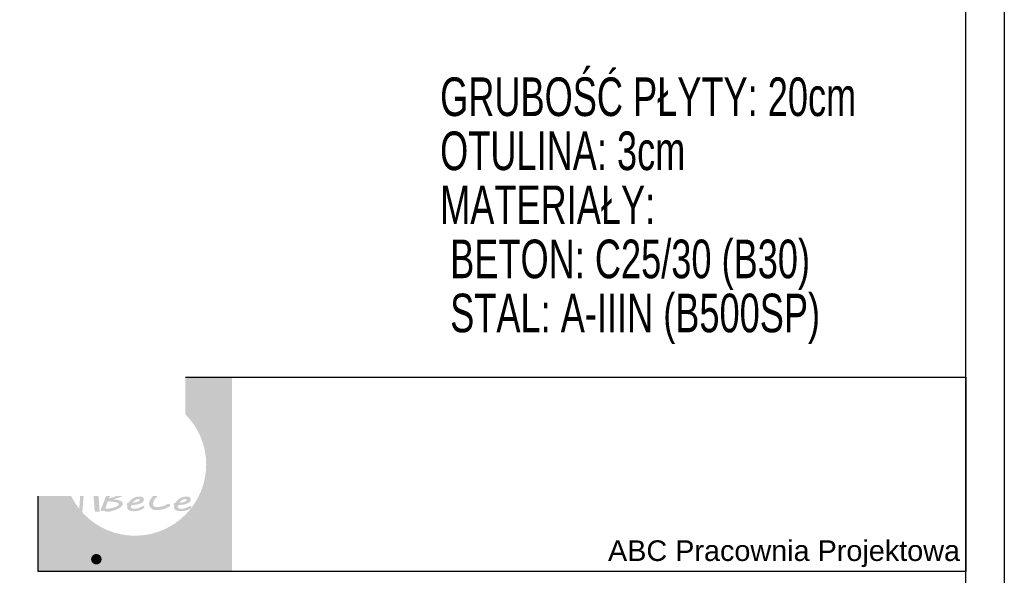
# Model space of a CAD drawing. Header units: millimetres. Extents: x 4862 to 12592, y -1539 to -726.
# Tile 39 of 40: x 12274 to 12592, y -1356 to -1176. Entities that reach past the tile are written whole.
import ezdxf

# ---------------------------------------------------------------- set-up
doc = ezdxf.new("R2010")
doc.units = ezdxf.units.MM
doc.header["$LTSCALE"] = 25
doc.layers.add('a-tabelka_Nr_pióra__7', color=7, linetype='Continuous', lineweight=13)
for name, color, linetype in [('BA_ram', 2, 'Continuous'), ('BA_txs', 2, 'Continuous'), ('BZ_txg', 3, 'Continuous'), ('Warstwa 1', 7, 'Continuous')]:
    doc.layers.add(name, color=color, linetype=linetype)
doc.styles.add('BIKTG', font='bikromsw.shx', dxfattribs={"width": 0.8})
doc.styles.add('BIKTS', font='bikromsw.shx', dxfattribs={"width": 0.8})
doc.styles.add('SN1', font='arial.ttf', dxfattribs={"height": 1})

msp = doc.modelspace()

# ---------------------------------------------------------------- hatches: boundary and pattern name
at = {"linetype": 'Continuous', "lineweight": 0}
h = msp.add_hatch(color=254, dxfattribs=at)
edge = h.paths.add_edge_path()
edge.add_spline(control_points=[(12313.9, -1346.77), (12313.9, -1346.77), (12314.25, -1347.19), (12314.25, -1347.19), (12314.25, -1347.19), (12314.61, -1346.72), (12314.61, -1346.72), (12314.61, -1346.72), (12314.25, -1346.3), (12314.25, -1346.3), (12314.25, -1346.3), (12313.9, -1346.77), (12313.9, -1346.77)], knot_values=[0, 0, 0, 0, 0.25, 0.25, 0.25, 0.5, 0.5, 0.5, 0.75, 0.75, 0.75, 1, 1, 1, 1], degree=3, periodic=0)
edge = h.paths.add_edge_path()
edge.add_spline(control_points=[(12312.77, -1353.96), (12312.77, -1353.96), (12312.91, -1354.43), (12312.91, -1354.43), (12312.91, -1354.43), (12312.99, -1354.43), (12312.99, -1354.43), (12313.55, -1354.43), (12313.94, -1354.29), (12314.16, -1354), (12314.38, -1353.72), (12314.5, -1353.21), (12314.5, -1352.47), (12314.5, -1352.47), (12314.5, -1348.14), (12314.5, -1348.14), (12314.5, -1348.14), (12314.02, -1348.2), (12314.02, -1348.2), (12314.02, -1348.2), (12314.02, -1352.47), (12314.02, -1352.47), (12314.02, -1353.09), (12313.94, -1353.49), (12313.78, -1353.68), (12313.62, -1353.86), (12313.32, -1353.96), (12312.89, -1353.96), (12312.89, -1353.96), (12312.77, -1353.96), (12312.77, -1353.96)], knot_values=[0, 0, 0, 0, 0.1, 0.1, 0.1, 0.2, 0.2, 0.2, 0.3, 0.3, 0.3, 0.4, 0.4, 0.4, 0.5, 0.5, 0.5, 0.6, 0.6, 0.6, 0.7, 0.7, 0.7, 0.8, 0.8, 0.8, 0.9, 0.9, 0.9, 1, 1, 1, 1], degree=3, periodic=0)
h = msp.add_hatch(color=254, dxfattribs=at)
edge = h.paths.add_edge_path()
edge.add_spline(control_points=[(12325.66, -1352.75), (12325.66, -1352.75), (12325.66, -1352.25), (12325.66, -1352.25), (12325.58, -1352.27), (12325.5, -1352.28), (12325.44, -1352.29), (12325.37, -1352.3), (12325.3, -1352.31), (12325.25, -1352.31), (12324.98, -1352.31), (12324.8, -1352.22), (12324.69, -1352.06), (12324.59, -1351.9), (12324.54, -1351.58), (12324.54, -1351.09), (12324.54, -1351.09), (12324.54, -1348.7), (12324.54, -1348.7), (12324.54, -1348.7), (12325.62, -1348.7), (12325.62, -1348.7), (12325.62, -1348.7), (12325.62, -1348.2), (12325.62, -1348.2), (12325.62, -1348.2), (12324.54, -1348.2), (12324.54, -1348.2), (12324.54, -1348.2), (12324.54, -1346.81), (12324.54, -1346.81), (12324.54, -1346.81), (12324.07, -1347.12), (12324.07, -1347.12), (12324.07, -1347.12), (12324.07, -1348.2), (12324.07, -1348.2), (12324.07, -1348.2), (12323.6, -1348.2), (12323.6, -1348.2), (12323.6, -1348.2), (12323.47, -1348.7), (12323.47, -1348.7), (12323.47, -1348.7), (12324.07, -1348.7), (12324.07, -1348.7), (12324.07, -1348.7), (12324.07, -1351.02), (12324.07, -1351.02), (12324.07, -1351.71), (12324.16, -1352.17), (12324.33, -1352.43), (12324.51, -1352.69), (12324.8, -1352.81), (12325.22, -1352.81), (12325.29, -1352.81), (12325.36, -1352.81), (12325.43, -1352.8), (12325.51, -1352.79), (12325.58, -1352.77), (12325.66, -1352.75)], knot_values=[0, 0, 0, 0, 0.05, 0.05, 0.05, 0.1, 0.1, 0.1, 0.15, 0.15, 0.15, 0.2, 0.2, 0.2, 0.25, 0.25, 0.25, 0.3, 0.3, 0.3, 0.35, 0.35, 0.35, 0.4, 0.4, 0.4, 0.45, 0.45, 0.45, 0.5, 0.5, 0.5, 0.55, 0.55, 0.55, 0.6, 0.6, 0.6, 0.65, 0.65, 0.65, 0.7, 0.7, 0.7, 0.75, 0.75, 0.75, 0.8, 0.8, 0.8, 0.85, 0.85, 0.85, 0.9, 0.9, 0.9, 0.95, 0.95, 0.95, 1, 1, 1, 1], degree=3, periodic=0)
h = msp.add_hatch(color=160, dxfattribs=at)
edge = h.paths.add_edge_path()
edge.add_spline(control_points=[(12298.52, -1349.16), (12297.58, -1349.16), (12296.81, -1349.93), (12296.81, -1350.87), (12296.81, -1351.81), (12297.58, -1352.58), (12298.52, -1352.58), (12299.46, -1352.58), (12300.23, -1351.81), (12300.23, -1350.87), (12300.23, -1349.93), (12299.46, -1349.16), (12298.52, -1349.16)], knot_values=[0, 0, 0, 0, 0.25, 0.25, 0.25, 0.5, 0.5, 0.5, 0.75, 0.75, 0.75, 1, 1, 1, 1], degree=3, periodic=0)
h = msp.add_hatch(color=254, dxfattribs=at)
edge = h.paths.add_edge_path()
edge.add_spline(control_points=[(12301.76, -1348.2), (12301.76, -1348.2), (12301.76, -1354.43), (12301.76, -1354.43), (12301.76, -1354.43), (12302.23, -1354.36), (12302.23, -1354.36), (12302.23, -1354.36), (12302.23, -1351.85), (12302.23, -1351.85), (12302.43, -1352.18), (12302.68, -1352.43), (12302.97, -1352.6), (12303.27, -1352.78), (12303.59, -1352.86), (12303.95, -1352.86), (12304.57, -1352.86), (12305.1, -1352.63), (12305.51, -1352.18), (12305.93, -1351.72), (12306.14, -1351.15), (12306.14, -1350.48), (12306.14, -1349.8), (12305.93, -1349.24), (12305.51, -1348.78), (12305.1, -1348.33), (12304.57, -1348.1), (12303.95, -1348.1), (12303.6, -1348.1), (12303.29, -1348.19), (12302.99, -1348.36), (12302.7, -1348.53), (12302.45, -1348.78), (12302.23, -1349.11), (12302.23, -1349.11), (12302.23, -1348.14), (12302.23, -1348.14), (12302.23, -1348.14), (12301.76, -1348.2), (12301.76, -1348.2)], knot_values=[0, 0, 0, 0, 0.076923, 0.076923, 0.076923, 0.153846, 0.153846, 0.153846, 0.230769, 0.230769, 0.230769, 0.307692, 0.307692, 0.307692, 0.384615, 0.384615, 0.384615, 0.461538, 0.461538, 0.461538, 0.538462, 0.538462, 0.538462, 0.615385, 0.615385, 0.615385, 0.692308, 0.692308, 0.692308, 0.769231, 0.769231, 0.769231, 0.846154, 0.846154, 0.846154, 0.923077, 0.923077, 0.923077, 1, 1, 1, 1], degree=3, periodic=0)
edge = h.paths.add_edge_path(flags=16)
edge.add_spline(control_points=[(12302.23, -1350.47), (12302.23, -1349.96), (12302.4, -1349.51), (12302.73, -1349.14), (12303.07, -1348.78), (12303.47, -1348.59), (12303.95, -1348.59), (12304.42, -1348.59), (12304.83, -1348.78), (12305.16, -1349.14), (12305.5, -1349.51), (12305.67, -1349.96), (12305.67, -1350.47), (12305.67, -1351), (12305.5, -1351.44), (12305.16, -1351.81), (12304.83, -1352.17), (12304.42, -1352.36), (12303.95, -1352.36), (12303.47, -1352.36), (12303.07, -1352.17), (12302.73, -1351.81), (12302.4, -1351.44), (12302.23, -1351), (12302.23, -1350.47)], knot_values=[0, 0, 0, 0, 0.125, 0.125, 0.125, 0.25, 0.25, 0.25, 0.375, 0.375, 0.375, 0.5, 0.5, 0.5, 0.625, 0.625, 0.625, 0.75, 0.75, 0.75, 0.875, 0.875, 0.875, 1, 1, 1, 1], degree=3, periodic=0)
h = msp.add_hatch(color=254, dxfattribs=at)
edge = h.paths.add_edge_path()
edge.add_spline(control_points=[(12306.81, -1352.81), (12306.81, -1352.81), (12307.28, -1352.75), (12307.28, -1352.75), (12307.28, -1352.75), (12307.28, -1351.03), (12307.28, -1351.03), (12307.28, -1350.24), (12307.39, -1349.64), (12307.61, -1349.23), (12307.84, -1348.83), (12308.19, -1348.61), (12308.66, -1348.56), (12308.66, -1348.56), (12308.85, -1348.05), (12308.85, -1348.05), (12308.85, -1348.05), (12308.74, -1348.05), (12308.74, -1348.05), (12308.42, -1348.05), (12308.14, -1348.14), (12307.89, -1348.32), (12307.65, -1348.5), (12307.44, -1348.77), (12307.28, -1349.12), (12307.28, -1349.12), (12307.28, -1348.14), (12307.28, -1348.14), (12307.28, -1348.14), (12306.81, -1348.2), (12306.81, -1348.2), (12306.81, -1348.2), (12306.81, -1352.81), (12306.81, -1352.81)], knot_values=[0, 0, 0, 0, 0.090909, 0.090909, 0.090909, 0.181818, 0.181818, 0.181818, 0.272727, 0.272727, 0.272727, 0.363636, 0.363636, 0.363636, 0.454545, 0.454545, 0.454545, 0.545455, 0.545455, 0.545455, 0.636364, 0.636364, 0.636364, 0.727273, 0.727273, 0.727273, 0.818182, 0.818182, 0.818182, 0.909091, 0.909091, 0.909091, 1, 1, 1, 1], degree=3, periodic=0)
h = msp.add_hatch(color=254, dxfattribs=at)
edge = h.paths.add_edge_path()
edge.add_spline(control_points=[(12308.89, -1350.48), (12308.89, -1351.15), (12309.1, -1351.72), (12309.52, -1352.18), (12309.94, -1352.63), (12310.47, -1352.86), (12311.09, -1352.86), (12311.71, -1352.86), (12312.24, -1352.63), (12312.66, -1352.18), (12313.08, -1351.72), (12313.29, -1351.15), (12313.29, -1350.48), (12313.29, -1349.8), (12313.08, -1349.24), (12312.66, -1348.78), (12312.24, -1348.33), (12311.71, -1348.1), (12311.09, -1348.1), (12310.46, -1348.1), (12309.94, -1348.33), (12309.52, -1348.78), (12309.1, -1349.24), (12308.89, -1349.8), (12308.89, -1350.48)], knot_values=[0, 0, 0, 0, 0.125, 0.125, 0.125, 0.25, 0.25, 0.25, 0.375, 0.375, 0.375, 0.5, 0.5, 0.5, 0.625, 0.625, 0.625, 0.75, 0.75, 0.75, 0.875, 0.875, 0.875, 1, 1, 1, 1], degree=3, periodic=0)
edge = h.paths.add_edge_path(flags=16)
edge.add_spline(control_points=[(12309.36, -1350.47), (12309.36, -1349.96), (12309.53, -1349.51), (12309.87, -1349.14), (12310.21, -1348.78), (12310.61, -1348.59), (12311.09, -1348.59), (12311.57, -1348.59), (12311.97, -1348.78), (12312.3, -1349.14), (12312.64, -1349.51), (12312.81, -1349.96), (12312.81, -1350.47), (12312.81, -1351), (12312.64, -1351.44), (12312.3, -1351.81), (12311.97, -1352.17), (12311.57, -1352.36), (12311.09, -1352.36), (12310.61, -1352.36), (12310.21, -1352.17), (12309.87, -1351.81), (12309.53, -1351.44), (12309.36, -1351), (12309.36, -1350.47)], knot_values=[0, 0, 0, 0, 0.125, 0.125, 0.125, 0.25, 0.25, 0.25, 0.375, 0.375, 0.375, 0.5, 0.5, 0.5, 0.625, 0.625, 0.625, 0.75, 0.75, 0.75, 0.875, 0.875, 0.875, 1, 1, 1, 1], degree=3, periodic=0)
h = msp.add_hatch(color=254, dxfattribs=at)
edge = h.paths.add_edge_path()
edge.add_spline(control_points=[(12319.02, -1352.21), (12319.02, -1352.21), (12319.02, -1351.55), (12319.02, -1351.55), (12318.7, -1351.83), (12318.41, -1352.03), (12318.15, -1352.15), (12317.9, -1352.27), (12317.63, -1352.33), (12317.37, -1352.33), (12317.04, -1352.33), (12316.74, -1352.24), (12316.47, -1352.06), (12316.21, -1351.88), (12316, -1351.63), (12315.84, -1351.3), (12315.84, -1351.3), (12319.11, -1349.2), (12319.11, -1349.2), (12318.94, -1348.84), (12318.71, -1348.57), (12318.41, -1348.38), (12318.11, -1348.2), (12317.77, -1348.1), (12317.37, -1348.1), (12316.74, -1348.1), (12316.22, -1348.33), (12315.8, -1348.78), (12315.38, -1349.23), (12315.17, -1349.8), (12315.17, -1350.48), (12315.17, -1351.15), (12315.38, -1351.72), (12315.79, -1352.18), (12316.21, -1352.63), (12316.74, -1352.86), (12317.37, -1352.86), (12317.66, -1352.86), (12317.94, -1352.81), (12318.21, -1352.7), (12318.48, -1352.6), (12318.75, -1352.43), (12319.02, -1352.21)], knot_values=[0, 0, 0, 0, 0.071429, 0.071429, 0.071429, 0.142857, 0.142857, 0.142857, 0.214286, 0.214286, 0.214286, 0.285714, 0.285714, 0.285714, 0.357143, 0.357143, 0.357143, 0.428571, 0.428571, 0.428571, 0.5, 0.5, 0.5, 0.571429, 0.571429, 0.571429, 0.642857, 0.642857, 0.642857, 0.714286, 0.714286, 0.714286, 0.785714, 0.785714, 0.785714, 0.857143, 0.857143, 0.857143, 0.928571, 0.928571, 0.928571, 1, 1, 1, 1], degree=3, periodic=0)
edge = h.paths.add_edge_path(flags=16)
edge.add_spline(control_points=[(12315.68, -1350.87), (12315.67, -1350.81), (12315.67, -1350.74), (12315.66, -1350.68), (12315.66, -1350.62), (12315.66, -1350.55), (12315.66, -1350.47), (12315.66, -1349.94), (12315.82, -1349.5), (12316.16, -1349.14), (12316.49, -1348.78), (12316.89, -1348.6), (12317.37, -1348.6), (12317.6, -1348.6), (12317.8, -1348.64), (12317.98, -1348.72), (12318.16, -1348.8), (12318.31, -1348.92), (12318.42, -1349.08), (12318.42, -1349.08), (12315.68, -1350.87), (12315.68, -1350.87)], knot_values=[0, 0, 0, 0, 0.142857, 0.142857, 0.142857, 0.285714, 0.285714, 0.285714, 0.428571, 0.428571, 0.428571, 0.571429, 0.571429, 0.571429, 0.714286, 0.714286, 0.714286, 0.857143, 0.857143, 0.857143, 1, 1, 1, 1], degree=3, periodic=0)
h = msp.add_hatch(color=254, dxfattribs=at)
edge = h.paths.add_edge_path()
edge.add_spline(control_points=[(12323.21, -1352.31), (12323.21, -1352.31), (12322.9, -1351.89), (12322.9, -1351.89), (12322.7, -1352.04), (12322.5, -1352.16), (12322.28, -1352.24), (12322.07, -1352.32), (12321.86, -1352.36), (12321.66, -1352.36), (12321.19, -1352.36), (12320.78, -1352.17), (12320.44, -1351.81), (12320.1, -1351.44), (12319.93, -1350.99), (12319.93, -1350.47), (12319.93, -1349.96), (12320.1, -1349.52), (12320.44, -1349.14), (12320.78, -1348.78), (12321.19, -1348.59), (12321.66, -1348.59), (12321.88, -1348.59), (12322.09, -1348.63), (12322.28, -1348.7), (12322.47, -1348.77), (12322.67, -1348.88), (12322.88, -1349.03), (12322.88, -1349.03), (12323.19, -1348.62), (12323.19, -1348.62), (12322.96, -1348.44), (12322.72, -1348.31), (12322.47, -1348.23), (12322.23, -1348.14), (12321.96, -1348.1), (12321.66, -1348.1), (12321.03, -1348.1), (12320.51, -1348.33), (12320.09, -1348.78), (12319.67, -1349.23), (12319.46, -1349.8), (12319.46, -1350.48), (12319.46, -1351.15), (12319.67, -1351.72), (12320.09, -1352.18), (12320.51, -1352.63), (12321.04, -1352.86), (12321.66, -1352.86), (12321.93, -1352.86), (12322.2, -1352.81), (12322.46, -1352.72), (12322.73, -1352.62), (12322.98, -1352.48), (12323.21, -1352.31)], knot_values=[0, 0, 0, 0, 0.055556, 0.055556, 0.055556, 0.111111, 0.111111, 0.111111, 0.166667, 0.166667, 0.166667, 0.222222, 0.222222, 0.222222, 0.277778, 0.277778, 0.277778, 0.333333, 0.333333, 0.333333, 0.388889, 0.388889, 0.388889, 0.444444, 0.444444, 0.444444, 0.5, 0.5, 0.5, 0.555556, 0.555556, 0.555556, 0.611111, 0.611111, 0.611111, 0.666667, 0.666667, 0.666667, 0.722222, 0.722222, 0.722222, 0.777778, 0.777778, 0.777778, 0.833333, 0.833333, 0.833333, 0.888889, 0.888889, 0.888889, 0.944444, 0.944444, 0.944444, 1, 1, 1, 1], degree=3, periodic=0)
at = {"layer": 'a-tabelka_Nr_pióra__7', "linetype": 'Continuous', "lineweight": 0}
h = msp.add_hatch(color=256, dxfattribs=at)
edge = h.paths.add_edge_path()
edge.add_spline(control_points=[(12279.64, -1291.96), (12279.64, -1291.96), (12279.64, -1354.85), (12279.64, -1354.85), (12279.64, -1354.85), (12342.38, -1354.85), (12342.38, -1354.85), (12342.38, -1354.85), (12342.38, -1291.96), (12342.38, -1291.96), (12342.38, -1291.96), (12279.64, -1291.96), (12279.64, -1291.96)], knot_values=[0, 0, 0, 0, 0.25, 0.25, 0.25, 0.5, 0.5, 0.5, 0.75, 0.75, 0.75, 1, 1, 1, 1], degree=3, periodic=0)
edge = h.paths.add_edge_path(flags=16)
edge.add_spline(control_points=[(12311.01, -1297.17), (12323.7, -1297.17), (12334.05, -1307.52), (12334.05, -1320.21), (12334.05, -1332.9), (12323.7, -1343.25), (12311.01, -1343.25), (12298.32, -1343.25), (12287.97, -1332.9), (12287.97, -1320.21), (12287.97, -1307.52), (12298.32, -1297.17), (12311.01, -1297.17)], knot_values=[0, 0, 0, 0, 0.25, 0.25, 0.25, 0.5, 0.5, 0.5, 0.75, 0.75, 0.75, 1, 1, 1, 1], degree=3, periodic=0)
h = msp.add_hatch(dxfattribs=at)
h.set_pattern_fill('ANSI32', color=256, scale=4.951524, style=0)
h.set_pattern_definition([(45, (12321.0284, -1356.5751), (-1.31297, 1.31297), []), (45, (12321.9037, -1356.5751), (-1.31297, 1.31297), [])])
edge = h.paths.add_edge_path()
edge.add_spline(control_points=[(12294.57, -1327.78), (12294.57, -1327.78), (12297.37, -1327.78), (12297.37, -1327.78), (12297.37, -1327.78), (12297.99, -1335.5), (12297.99, -1335.5), (12297.99, -1335.5), (12299.59, -1335.5), (12299.59, -1335.5), (12299.59, -1335.5), (12297.12, -1303.07), (12297.12, -1303.07), (12297.12, -1303.07), (12295.33, -1303.07), (12295.33, -1303.07), (12295.33, -1303.07), (12292.9, -1335.5), (12292.9, -1335.5), (12292.9, -1335.5), (12294, -1335.5), (12294, -1335.5), (12294, -1335.5), (12294.57, -1327.78), (12294.57, -1327.78)], knot_values=[0, 0, 0, 0, 0.125, 0.125, 0.125, 0.25, 0.25, 0.25, 0.375, 0.375, 0.375, 0.5, 0.5, 0.5, 0.625, 0.625, 0.625, 0.75, 0.75, 0.75, 0.875, 0.875, 0.875, 1, 1, 1, 1], degree=3, periodic=0)
edge = h.paths.add_edge_path(flags=16)
edge.add_spline(control_points=[(12294.57, -1327.78), (12294.57, -1327.78), (12294, -1335.5), (12294, -1335.5), (12294, -1335.5), (12292.9, -1335.5), (12292.9, -1335.5), (12292.9, -1335.5), (12295.33, -1303.07), (12295.33, -1303.07), (12295.33, -1303.07), (12297.12, -1303.07), (12297.12, -1303.07), (12297.12, -1303.07), (12299.59, -1335.5), (12299.59, -1335.5), (12299.59, -1335.5), (12297.99, -1335.5), (12297.99, -1335.5), (12297.99, -1335.5), (12297.37, -1327.78), (12297.37, -1327.78), (12297.37, -1327.78), (12294.57, -1327.78), (12294.57, -1327.78)], knot_values=[0, 0, 0, 0, 0.125, 0.125, 0.125, 0.25, 0.25, 0.25, 0.375, 0.375, 0.375, 0.5, 0.5, 0.5, 0.625, 0.625, 0.625, 0.75, 0.75, 0.75, 0.875, 0.875, 0.875, 1, 1, 1, 1], degree=3, periodic=0)
edge = h.paths.add_edge_path(flags=0)
edge.add_spline(control_points=[(12297.05, -1323.04), (12297.05, -1323.04), (12294.95, -1323.04), (12294.95, -1323.04), (12294.95, -1323.04), (12295.97, -1309.19), (12295.97, -1309.19), (12295.97, -1309.19), (12297.05, -1323.04), (12297.05, -1323.04)], knot_values=[0, 0, 0, 0, 0.333333, 0.333333, 0.333333, 0.666667, 0.666667, 0.666667, 1, 1, 1, 1], degree=3, periodic=0)
edge = h.paths.add_edge_path(flags=0)
edge.add_spline(control_points=[(12297.05, -1323.04), (12297.05, -1323.04), (12295.97, -1309.19), (12295.97, -1309.19), (12295.97, -1309.19), (12294.95, -1323.04), (12294.95, -1323.04), (12294.95, -1323.04), (12297.05, -1323.04), (12297.05, -1323.04)], knot_values=[0, 0, 0, 0, 0.333333, 0.333333, 0.333333, 0.666667, 0.666667, 0.666667, 1, 1, 1, 1], degree=3, periodic=0)
h = msp.add_hatch(color=256, dxfattribs=at)
edge = h.paths.add_edge_path()
edge.add_spline(control_points=[(12307.06, -1332.86), (12307.06, -1332.68), (12307, -1332.51), (12306.87, -1332.36), (12306.75, -1332.22), (12306.56, -1332.09), (12306.31, -1331.97), (12306.06, -1331.86), (12305.73, -1331.76), (12305.34, -1331.67), (12304.96, -1331.59), (12304.5, -1331.51), (12303.96, -1331.45), (12304.63, -1331.27), (12305.24, -1331.09), (12305.79, -1330.91), (12306.33, -1330.73), (12306.8, -1330.53), (12307.19, -1330.32), (12307.58, -1330.1), (12307.89, -1329.87), (12308.1, -1329.63), (12308.31, -1329.38), (12308.42, -1329.1), (12308.42, -1328.79), (12308.42, -1328.61), (12308.37, -1328.45), (12308.26, -1328.33), (12308.16, -1328.2), (12308.02, -1328.1), (12307.84, -1328.02), (12307.67, -1327.94), (12307.47, -1327.89), (12307.24, -1327.85), (12307.02, -1327.81), (12306.79, -1327.8), (12306.55, -1327.8), (12306.35, -1327.8), (12306.17, -1327.81), (12305.99, -1327.82), (12305.81, -1327.83), (12305.62, -1327.85), (12305.43, -1327.88), (12305.24, -1327.91), (12305.03, -1327.95), (12304.82, -1328), (12304.6, -1328.05), (12304.36, -1328.11), (12304.1, -1328.17), (12303.93, -1328.22), (12303.79, -1328.25), (12303.69, -1328.28), (12303.58, -1328.31), (12303.49, -1328.33), (12303.43, -1328.34), (12303.36, -1328.35), (12303.31, -1328.36), (12303.26, -1328.37), (12303.22, -1328.37), (12303.18, -1328.37), (12303.13, -1328.37), (12303.04, -1328.37), (12302.93, -1328.37), (12302.81, -1328.36), (12302.69, -1328.35), (12302.59, -1328.35), (12302.51, -1328.35), (12302.43, -1328.35), (12302.35, -1328.37), (12302.28, -1328.42), (12302.21, -1328.46), (12302.15, -1328.52), (12302.09, -1328.59), (12302.03, -1328.66), (12301.98, -1328.74), (12301.94, -1328.82), (12301.9, -1328.9), (12301.87, -1328.97), (12301.84, -1329.03), (12301.84, -1329.03), (12301.85, -1329.03), (12301.85, -1329.03), (12301.85, -1329.03), (12301.82, -1329.11), (12301.82, -1329.11), (12301.82, -1329.11), (12301.82, -1329.18), (12301.82, -1329.18), (12301.83, -1329.23), (12301.84, -1329.28), (12301.84, -1329.34), (12301.85, -1329.4), (12301.85, -1329.45), (12301.86, -1329.5), (12301.86, -1329.55), (12301.87, -1329.58), (12301.87, -1329.59), (12301.87, -1329.59), (12301.68, -1330.2), (12301.68, -1330.2), (12301.58, -1330.48), (12301.48, -1330.78), (12301.36, -1331.1), (12301.26, -1331.42), (12301.14, -1331.74), (12301.02, -1332.07), (12300.89, -1332.4), (12300.77, -1332.73), (12300.64, -1333.05), (12300.5, -1333.38), (12300.37, -1333.69), (12300.25, -1333.98), (12300.16, -1334.14), (12300.08, -1334.31), (12300.02, -1334.47), (12299.95, -1334.63), (12299.92, -1334.8), (12299.92, -1334.98), (12299.92, -1335.01), (12299.93, -1335.04), (12299.94, -1335.07), (12299.95, -1335.11), (12299.97, -1335.14), (12300, -1335.16), (12300.02, -1335.19), (12300.05, -1335.21), (12300.08, -1335.23), (12300.11, -1335.25), (12300.15, -1335.26), (12300.18, -1335.26), (12300.18, -1335.26), (12300.37, -1335.26), (12300.37, -1335.26), (12300.5, -1335.26), (12300.62, -1335.25), (12300.74, -1335.22), (12300.86, -1335.19), (12300.97, -1335.14), (12301.08, -1335.08), (12301.15, -1335.16), (12301.22, -1335.23), (12301.27, -1335.29), (12301.33, -1335.34), (12301.39, -1335.39), (12301.46, -1335.42), (12301.52, -1335.45), (12301.59, -1335.47), (12301.66, -1335.49), (12301.74, -1335.5), (12301.83, -1335.5), (12301.93, -1335.5), (12302.14, -1335.5), (12302.37, -1335.49), (12302.6, -1335.45), (12302.84, -1335.41), (12303.08, -1335.36), (12303.32, -1335.31), (12303.57, -1335.25), (12303.82, -1335.18), (12304.06, -1335.1), (12304.3, -1335.02), (12304.53, -1334.94), (12304.75, -1334.86), (12304.97, -1334.77), (12305.18, -1334.69), (12305.37, -1334.61), (12305.55, -1334.53), (12305.71, -1334.45), (12305.85, -1334.38), (12306.27, -1334.15), (12306.58, -1333.9), (12306.77, -1333.64), (12306.96, -1333.37), (12307.06, -1333.12), (12307.06, -1332.86)], knot_values=[0, 0, 0, 0, 0.017241, 0.017241, 0.017241, 0.034483, 0.034483, 0.034483, 0.051724, 0.051724, 0.051724, 0.068966, 0.068966, 0.068966, 0.086207, 0.086207, 0.086207, 0.103448, 0.103448, 0.103448, 0.12069, 0.12069, 0.12069, 0.137931, 0.137931, 0.137931, 0.155172, 0.155172, 0.155172, 0.172414, 0.172414, 0.172414, 0.189655, 0.189655, 0.189655, 0.206897, 0.206897, 0.206897, 0.224138, 0.224138, 0.224138, 0.241379, 0.241379, 0.241379, 0.258621, 0.258621, 0.258621, 0.275862, 0.275862, 0.275862, 0.293103, 0.293103, 0.293103, 0.310345, 0.310345, 0.310345, 0.327586, 0.327586, 0.327586, 0.344828, 0.344828, 0.344828, 0.362069, 0.362069, 0.362069, 0.37931, 0.37931, 0.37931, 0.396552, 0.396552, 0.396552, 0.413793, 0.413793, 0.413793, 0.431034, 0.431034, 0.431034, 0.448276, 0.448276, 0.448276, 0.465517, 0.465517, 0.465517, 0.482759, 0.482759, 0.482759, 0.5, 0.5, 0.5, 0.517241, 0.517241, 0.517241, 0.534483, 0.534483, 0.534483, 0.551724, 0.551724, 0.551724, 0.568966, 0.568966, 0.568966, 0.586207, 0.586207, 0.586207, 0.603448, 0.603448, 0.603448, 0.62069, 0.62069, 0.62069, 0.637931, 0.637931, 0.637931, 0.655172, 0.655172, 0.655172, 0.672414, 0.672414, 0.672414, 0.689655, 0.689655, 0.689655, 0.706897, 0.706897, 0.706897, 0.724138, 0.724138, 0.724138, 0.741379, 0.741379, 0.741379, 0.758621, 0.758621, 0.758621, 0.775862, 0.775862, 0.775862, 0.793103, 0.793103, 0.793103, 0.810345, 0.810345, 0.810345, 0.827586, 0.827586, 0.827586, 0.844828, 0.844828, 0.844828, 0.862069, 0.862069, 0.862069, 0.87931, 0.87931, 0.87931, 0.896552, 0.896552, 0.896552, 0.913793, 0.913793, 0.913793, 0.931034, 0.931034, 0.931034, 0.948276, 0.948276, 0.948276, 0.965517, 0.965517, 0.965517, 0.982759, 0.982759, 0.982759, 1, 1, 1, 1], degree=3, periodic=0)
edge = h.paths.add_edge_path(flags=16)
edge.add_spline(control_points=[(12304.74, -1332.38), (12305.05, -1332.44), (12305.29, -1332.52), (12305.48, -1332.62), (12305.67, -1332.73), (12305.77, -1332.85), (12305.77, -1332.99), (12305.77, -1333.07), (12305.75, -1333.15), (12305.7, -1333.23), (12305.65, -1333.31), (12305.58, -1333.39), (12305.5, -1333.46), (12305.43, -1333.53), (12305.34, -1333.6), (12305.25, -1333.65), (12305.15, -1333.71), (12305.06, -1333.76), (12304.98, -1333.81), (12304.74, -1333.9), (12304.51, -1333.99), (12304.27, -1334.07), (12304.03, -1334.15), (12303.79, -1334.22), (12303.56, -1334.28), (12303.32, -1334.34), (12303.1, -1334.39), (12302.88, -1334.44), (12302.66, -1334.47), (12302.46, -1334.5), (12302.28, -1334.52), (12302.27, -1334.52), (12302.22, -1334.51), (12302.14, -1334.51), (12302.06, -1334.5), (12301.97, -1334.5), (12301.87, -1334.49), (12301.87, -1334.49), (12301.42, -1334.45), (12301.42, -1334.45), (12301.55, -1334.06), (12301.68, -1333.66), (12301.81, -1333.27), (12301.94, -1332.88), (12302.09, -1332.47), (12302.26, -1332.04), (12302.32, -1332.05), (12302.43, -1332.07), (12302.56, -1332.09), (12302.7, -1332.11), (12302.86, -1332.14), (12303.02, -1332.16), (12303.19, -1332.18), (12303.37, -1332.2), (12303.55, -1332.23), (12303.74, -1332.25), (12303.91, -1332.27), (12304.07, -1332.29), (12304.23, -1332.31), (12304.37, -1332.33), (12304.49, -1332.35), (12304.62, -1332.37), (12304.7, -1332.38), (12304.74, -1332.38)], knot_values=[0, 0, 0, 0, 0.047619, 0.047619, 0.047619, 0.095238, 0.095238, 0.095238, 0.142857, 0.142857, 0.142857, 0.190476, 0.190476, 0.190476, 0.238095, 0.238095, 0.238095, 0.285714, 0.285714, 0.285714, 0.333333, 0.333333, 0.333333, 0.380952, 0.380952, 0.380952, 0.428571, 0.428571, 0.428571, 0.47619, 0.47619, 0.47619, 0.52381, 0.52381, 0.52381, 0.571429, 0.571429, 0.571429, 0.619048, 0.619048, 0.619048, 0.666667, 0.666667, 0.666667, 0.714286, 0.714286, 0.714286, 0.761905, 0.761905, 0.761905, 0.809524, 0.809524, 0.809524, 0.857143, 0.857143, 0.857143, 0.904762, 0.904762, 0.904762, 0.952381, 0.952381, 0.952381, 1, 1, 1, 1], degree=3, periodic=0)
edge = h.paths.add_edge_path(flags=0)
edge.add_spline(control_points=[(12302.59, -1331.17), (12302.64, -1331.04), (12302.69, -1330.92), (12302.74, -1330.8), (12302.79, -1330.68), (12302.83, -1330.57), (12302.87, -1330.48), (12302.91, -1330.38), (12302.94, -1330.3), (12302.97, -1330.23), (12302.99, -1330.15), (12303.01, -1330.1), (12303.02, -1330.06), (12303.05, -1330.03), (12303.09, -1329.98), (12303.12, -1329.92), (12303.15, -1329.85), (12303.19, -1329.78), (12303.22, -1329.71), (12303.25, -1329.64), (12303.28, -1329.58), (12303.3, -1329.52), (12303.33, -1329.46), (12303.35, -1329.42), (12303.36, -1329.4), (12303.43, -1329.33), (12303.57, -1329.25), (12303.78, -1329.17), (12303.99, -1329.09), (12304.22, -1329.02), (12304.49, -1328.95), (12304.76, -1328.89), (12305.04, -1328.83), (12305.32, -1328.79), (12305.61, -1328.74), (12305.86, -1328.72), (12306.09, -1328.72), (12306.25, -1328.72), (12306.39, -1328.73), (12306.5, -1328.76), (12306.61, -1328.78), (12306.7, -1328.82), (12306.77, -1328.86), (12306.84, -1328.9), (12306.89, -1328.95), (12306.92, -1329), (12306.95, -1329.05), (12306.97, -1329.1), (12306.97, -1329.16), (12306.97, -1329.24), (12306.94, -1329.32), (12306.89, -1329.4), (12306.84, -1329.48), (12306.77, -1329.56), (12306.69, -1329.63), (12306.6, -1329.71), (12306.51, -1329.78), (12306.4, -1329.84), (12306.29, -1329.91), (12306.19, -1329.96), (12306.08, -1330.01), (12306.08, -1330.01), (12306.08, -1330.01), (12306.08, -1330.01), (12305.78, -1330.12), (12305.47, -1330.24), (12305.17, -1330.35), (12304.86, -1330.46), (12304.56, -1330.57), (12304.26, -1330.67), (12303.97, -1330.77), (12303.68, -1330.87), (12303.4, -1330.95), (12303.12, -1331.04), (12302.85, -1331.11), (12302.59, -1331.17)], knot_values=[0, 0, 0, 0, 0.04, 0.04, 0.04, 0.08, 0.08, 0.08, 0.12, 0.12, 0.12, 0.16, 0.16, 0.16, 0.2, 0.2, 0.2, 0.24, 0.24, 0.24, 0.28, 0.28, 0.28, 0.32, 0.32, 0.32, 0.36, 0.36, 0.36, 0.4, 0.4, 0.4, 0.44, 0.44, 0.44, 0.48, 0.48, 0.48, 0.52, 0.52, 0.52, 0.56, 0.56, 0.56, 0.6, 0.6, 0.6, 0.64, 0.64, 0.64, 0.68, 0.68, 0.68, 0.72, 0.72, 0.72, 0.76, 0.76, 0.76, 0.8, 0.8, 0.8, 0.84, 0.84, 0.84, 0.88, 0.88, 0.88, 0.92, 0.92, 0.92, 0.96, 0.96, 0.96, 1, 1, 1, 1], degree=3, periodic=0)
h = msp.add_hatch(color=256, dxfattribs=at)
edge = h.paths.add_edge_path()
edge.add_spline(control_points=[(12315.57, -1332.98), (12315.57, -1333.26), (12315.64, -1333.52), (12315.76, -1333.75), (12315.88, -1333.98), (12316.08, -1334.22), (12316.34, -1334.46), (12316.39, -1334.5), (12316.45, -1334.55), (12316.52, -1334.61), (12316.6, -1334.67), (12316.69, -1334.73), (12316.8, -1334.78), (12316.9, -1334.83), (12317.02, -1334.88), (12317.16, -1334.92), (12317.3, -1334.96), (12317.45, -1334.98), (12317.61, -1334.98), (12317.88, -1334.98), (12318.1, -1334.98), (12318.27, -1334.97), (12318.45, -1334.96), (12318.6, -1334.95), (12318.73, -1334.93), (12318.86, -1334.92), (12318.97, -1334.9), (12319.06, -1334.88), (12319.16, -1334.87), (12319.25, -1334.85), (12319.35, -1334.83), (12319.47, -1334.82), (12319.63, -1334.79), (12319.82, -1334.74), (12320.02, -1334.69), (12320.23, -1334.63), (12320.45, -1334.56), (12320.67, -1334.49), (12320.9, -1334.41), (12321.13, -1334.32), (12321.37, -1334.23), (12321.57, -1334.13), (12321.76, -1334.03), (12321.94, -1333.93), (12322.09, -1333.82), (12322.21, -1333.7), (12322.33, -1333.59), (12322.39, -1333.48), (12322.39, -1333.36), (12322.39, -1333.31), (12322.37, -1333.26), (12322.34, -1333.21), (12322.31, -1333.16), (12322.27, -1333.12), (12322.23, -1333.08), (12322.18, -1333.04), (12322.12, -1333.01), (12322.06, -1332.99), (12322, -1332.96), (12321.94, -1332.95), (12321.88, -1332.95), (12321.88, -1332.95), (12321.7, -1332.95), (12321.7, -1332.95), (12321.4, -1333.09), (12321.11, -1333.23), (12320.82, -1333.36), (12320.53, -1333.49), (12320.24, -1333.6), (12319.94, -1333.7), (12319.64, -1333.79), (12319.33, -1333.86), (12319, -1333.92), (12318.68, -1333.98), (12318.32, -1334), (12317.94, -1334), (12317.76, -1334), (12317.61, -1333.98), (12317.48, -1333.94), (12317.35, -1333.9), (12317.25, -1333.83), (12317.16, -1333.73), (12317.09, -1333.64), (12317.02, -1333.53), (12316.96, -1333.4), (12316.9, -1333.28), (12316.87, -1333.13), (12316.87, -1332.96), (12316.87, -1332.75), (12316.9, -1332.54), (12316.96, -1332.34), (12317.02, -1332.14), (12317.1, -1331.94), (12317.21, -1331.76), (12317.32, -1331.56), (12317.45, -1331.38), (12317.6, -1331.2), (12317.75, -1331.01), (12317.91, -1330.83), (12318.09, -1330.66), (12318.21, -1330.55), (12318.36, -1330.43), (12318.53, -1330.29), (12318.7, -1330.15), (12318.89, -1330.02), (12319.09, -1329.88), (12319.29, -1329.74), (12319.49, -1329.6), (12319.71, -1329.47), (12319.94, -1329.33), (12320.16, -1329.21), (12320.37, -1329.11), (12320.59, -1329), (12320.81, -1328.92), (12321.02, -1328.86), (12321.23, -1328.8), (12321.43, -1328.76), (12321.61, -1328.76), (12321.68, -1328.76), (12321.73, -1328.78), (12321.77, -1328.81), (12321.81, -1328.85), (12321.84, -1328.89), (12321.87, -1328.93), (12321.89, -1328.98), (12321.91, -1329.03), (12321.93, -1329.09), (12321.95, -1329.15), (12321.97, -1329.2), (12322.01, -1329.25), (12322.04, -1329.29), (12322.09, -1329.34), (12322.14, -1329.37), (12322.2, -1329.4), (12322.28, -1329.42), (12322.38, -1329.42), (12322.45, -1329.42), (12322.51, -1329.41), (12322.56, -1329.41), (12322.61, -1329.4), (12322.65, -1329.38), (12322.69, -1329.35), (12322.72, -1329.32), (12322.75, -1329.27), (12322.76, -1329.21), (12322.78, -1329.15), (12322.79, -1329.07), (12322.79, -1328.96), (12322.79, -1328.8), (12322.75, -1328.66), (12322.68, -1328.52), (12322.6, -1328.39), (12322.5, -1328.27), (12322.37, -1328.17), (12322.24, -1328.06), (12322.09, -1327.98), (12321.92, -1327.92), (12321.74, -1327.86), (12321.56, -1327.83), (12321.37, -1327.83), (12321.18, -1327.83), (12321, -1327.86), (12320.81, -1327.9), (12320.62, -1327.95), (12320.43, -1328.01), (12320.24, -1328.07), (12320.06, -1328.14), (12319.87, -1328.22), (12319.7, -1328.3), (12319.52, -1328.39), (12319.35, -1328.47), (12319.19, -1328.55), (12319.19, -1328.55), (12319.2, -1328.54), (12319.2, -1328.54), (12318.95, -1328.65), (12318.68, -1328.81), (12318.4, -1329.02), (12318.12, -1329.22), (12317.84, -1329.46), (12317.56, -1329.72), (12317.27, -1329.98), (12317, -1330.27), (12316.73, -1330.58), (12316.46, -1330.89), (12316.22, -1331.22), (12316, -1331.55), (12315.85, -1331.79), (12315.73, -1332.04), (12315.67, -1332.29), (12315.61, -1332.55), (12315.57, -1332.78), (12315.57, -1332.98)], knot_values=[0, 0, 0, 0, 0.015625, 0.015625, 0.015625, 0.03125, 0.03125, 0.03125, 0.046875, 0.046875, 0.046875, 0.0625, 0.0625, 0.0625, 0.078125, 0.078125, 0.078125, 0.09375, 0.09375, 0.09375, 0.109375, 0.109375, 0.109375, 0.125, 0.125, 0.125, 0.140625, 0.140625, 0.140625, 0.15625, 0.15625, 0.15625, 0.171875, 0.171875, 0.171875, 0.1875, 0.1875, 0.1875, 0.203125, 0.203125, 0.203125, 0.21875, 0.21875, 0.21875, 0.234375, 0.234375, 0.234375, 0.25, 0.25, 0.25, 0.265625, 0.265625, 0.265625, 0.28125, 0.28125, 0.28125, 0.296875, 0.296875, 0.296875, 0.3125, 0.3125, 0.3125, 0.328125, 0.328125, 0.328125, 0.34375, 0.34375, 0.34375, 0.359375, 0.359375, 0.359375, 0.375, 0.375, 0.375, 0.390625, 0.390625, 0.390625, 0.40625, 0.40625, 0.40625, 0.421875, 0.421875, 0.421875, 0.4375, 0.4375, 0.4375, 0.453125, 0.453125, 0.453125, 0.46875, 0.46875, 0.46875, 0.484375, 0.484375, 0.484375, 0.5, 0.5, 0.5, 0.515625, 0.515625, 0.515625, 0.53125, 0.53125, 0.53125, 0.546875, 0.546875, 0.546875, 0.5625, 0.5625, 0.5625, 0.578125, 0.578125, 0.578125, 0.59375, 0.59375, 0.59375, 0.609375, 0.609375, 0.609375, 0.625, 0.625, 0.625, 0.640625, 0.640625, 0.640625, 0.65625, 0.65625, 0.65625, 0.671875, 0.671875, 0.671875, 0.6875, 0.6875, 0.6875, 0.703125, 0.703125, 0.703125, 0.71875, 0.71875, 0.71875, 0.734375, 0.734375, 0.734375, 0.75, 0.75, 0.75, 0.765625, 0.765625, 0.765625, 0.78125, 0.78125, 0.78125, 0.796875, 0.796875, 0.796875, 0.8125, 0.8125, 0.8125, 0.828125, 0.828125, 0.828125, 0.84375, 0.84375, 0.84375, 0.859375, 0.859375, 0.859375, 0.875, 0.875, 0.875, 0.890625, 0.890625, 0.890625, 0.90625, 0.90625, 0.90625, 0.921875, 0.921875, 0.921875, 0.9375, 0.9375, 0.9375, 0.953125, 0.953125, 0.953125, 0.96875, 0.96875, 0.96875, 0.984375, 0.984375, 0.984375, 1, 1, 1, 1], degree=3, periodic=0)
h = msp.add_hatch(color=256, dxfattribs=at)
edge = h.paths.add_edge_path()
edge.add_spline(control_points=[(12308.32, -1333.19), (12308.32, -1333.27), (12308.35, -1333.32), (12308.4, -1333.36), (12308.45, -1333.4), (12308.51, -1333.43), (12308.57, -1333.44), (12308.51, -1333.64), (12308.48, -1333.82), (12308.48, -1333.98), (12308.48, -1334.19), (12308.52, -1334.36), (12308.59, -1334.5), (12308.67, -1334.64), (12308.76, -1334.76), (12308.88, -1334.86), (12309, -1334.96), (12309.14, -1335.04), (12309.29, -1335.1), (12309.45, -1335.16), (12309.61, -1335.2), (12309.76, -1335.23), (12309.92, -1335.26), (12310.08, -1335.28), (12310.22, -1335.29), (12310.37, -1335.31), (12310.5, -1335.31), (12310.61, -1335.31), (12311.17, -1335.31), (12311.7, -1335.25), (12312.2, -1335.13), (12312.69, -1335.01), (12313.18, -1334.8), (12313.65, -1334.52), (12313.75, -1334.45), (12313.84, -1334.37), (12313.91, -1334.28), (12313.98, -1334.19), (12314.02, -1334.1), (12314.04, -1334.01), (12314.05, -1333.99), (12314.05, -1333.97), (12314.05, -1333.94), (12314.06, -1333.92), (12314.06, -1333.89), (12314.06, -1333.86), (12314.06, -1333.81), (12314.04, -1333.77), (12314.01, -1333.72), (12313.98, -1333.68), (12313.91, -1333.66), (12313.79, -1333.66), (12313.68, -1333.66), (12313.55, -1333.69), (12313.4, -1333.75), (12313.25, -1333.8), (12313.1, -1333.87), (12312.94, -1333.96), (12312.81, -1334.02), (12312.67, -1334.09), (12312.51, -1334.16), (12312.36, -1334.23), (12312.2, -1334.29), (12312.02, -1334.35), (12311.84, -1334.4), (12311.66, -1334.45), (12311.47, -1334.49), (12311.27, -1334.52), (12311.07, -1334.54), (12310.85, -1334.54), (12310.49, -1334.54), (12310.2, -1334.49), (12309.99, -1334.37), (12309.78, -1334.26), (12309.68, -1334.11), (12309.68, -1333.9), (12309.68, -1333.81), (12309.69, -1333.72), (12309.72, -1333.63), (12309.75, -1333.53), (12309.78, -1333.45), (12309.83, -1333.39), (12310.01, -1333.37), (12310.23, -1333.35), (12310.49, -1333.33), (12310.74, -1333.3), (12311, -1333.26), (12311.28, -1333.22), (12311.55, -1333.17), (12311.83, -1333.11), (12312.1, -1333.03), (12312.38, -1332.96), (12312.63, -1332.87), (12312.86, -1332.76), (12313.1, -1332.65), (12313.3, -1332.52), (12313.47, -1332.37), (12313.64, -1332.23), (12313.76, -1332.06), (12313.83, -1331.86), (12313.87, -1331.75), (12313.89, -1331.64), (12313.89, -1331.52), (12313.89, -1331.38), (12313.86, -1331.25), (12313.79, -1331.13), (12313.73, -1331.01), (12313.63, -1330.91), (12313.51, -1330.82), (12313.38, -1330.74), (12313.22, -1330.67), (12313.02, -1330.62), (12312.83, -1330.57), (12312.6, -1330.55), (12312.34, -1330.55), (12312.03, -1330.55), (12311.74, -1330.59), (12311.46, -1330.67), (12311.19, -1330.75), (12310.93, -1330.85), (12310.69, -1330.98), (12310.46, -1331.1), (12310.24, -1331.25), (12310.04, -1331.4), (12309.84, -1331.56), (12309.67, -1331.71), (12309.51, -1331.86), (12309.36, -1332.02), (12309.23, -1332.16), (12309.13, -1332.29), (12309.02, -1332.42), (12308.94, -1332.52), (12308.89, -1332.6), (12308.72, -1332.63), (12308.58, -1332.7), (12308.48, -1332.81), (12308.38, -1332.91), (12308.32, -1333.04), (12308.32, -1333.19)], knot_values=[0, 0, 0, 0, 0.021739, 0.021739, 0.021739, 0.043478, 0.043478, 0.043478, 0.065217, 0.065217, 0.065217, 0.086957, 0.086957, 0.086957, 0.108696, 0.108696, 0.108696, 0.130435, 0.130435, 0.130435, 0.152174, 0.152174, 0.152174, 0.173913, 0.173913, 0.173913, 0.195652, 0.195652, 0.195652, 0.217391, 0.217391, 0.217391, 0.23913, 0.23913, 0.23913, 0.26087, 0.26087, 0.26087, 0.282609, 0.282609, 0.282609, 0.304348, 0.304348, 0.304348, 0.326087, 0.326087, 0.326087, 0.347826, 0.347826, 0.347826, 0.369565, 0.369565, 0.369565, 0.391304, 0.391304, 0.391304, 0.413043, 0.413043, 0.413043, 0.434783, 0.434783, 0.434783, 0.456522, 0.456522, 0.456522, 0.478261, 0.478261, 0.478261, 0.5, 0.5, 0.5, 0.521739, 0.521739, 0.521739, 0.543478, 0.543478, 0.543478, 0.565217, 0.565217, 0.565217, 0.586957, 0.586957, 0.586957, 0.608696, 0.608696, 0.608696, 0.630435, 0.630435, 0.630435, 0.652174, 0.652174, 0.652174, 0.673913, 0.673913, 0.673913, 0.695652, 0.695652, 0.695652, 0.717391, 0.717391, 0.717391, 0.73913, 0.73913, 0.73913, 0.76087, 0.76087, 0.76087, 0.782609, 0.782609, 0.782609, 0.804348, 0.804348, 0.804348, 0.826087, 0.826087, 0.826087, 0.847826, 0.847826, 0.847826, 0.869565, 0.869565, 0.869565, 0.891304, 0.891304, 0.891304, 0.913043, 0.913043, 0.913043, 0.934783, 0.934783, 0.934783, 0.956522, 0.956522, 0.956522, 0.978261, 0.978261, 0.978261, 1, 1, 1, 1], degree=3, periodic=0)
edge = h.paths.add_edge_path(flags=16)
edge.add_spline(control_points=[(12312.58, -1331.74), (12312.55, -1331.84), (12312.46, -1331.94), (12312.34, -1332.03), (12312.21, -1332.12), (12312.05, -1332.2), (12311.85, -1332.27), (12311.65, -1332.34), (12311.41, -1332.4), (12311.14, -1332.45), (12310.87, -1332.49), (12310.57, -1332.53), (12310.24, -1332.55), (12310.31, -1332.43), (12310.42, -1332.31), (12310.55, -1332.17), (12310.68, -1332.04), (12310.83, -1331.91), (12311, -1331.79), (12311.17, -1331.67), (12311.35, -1331.57), (12311.54, -1331.49), (12311.74, -1331.41), (12311.93, -1331.37), (12312.13, -1331.37), (12312.26, -1331.37), (12312.37, -1331.39), (12312.46, -1331.44), (12312.55, -1331.48), (12312.59, -1331.55), (12312.59, -1331.65), (12312.59, -1331.67), (12312.59, -1331.68), (12312.59, -1331.69), (12312.59, -1331.71), (12312.59, -1331.72), (12312.58, -1331.74)], knot_values=[0, 0, 0, 0, 0.083333, 0.083333, 0.083333, 0.166667, 0.166667, 0.166667, 0.25, 0.25, 0.25, 0.333333, 0.333333, 0.333333, 0.416667, 0.416667, 0.416667, 0.5, 0.5, 0.5, 0.583333, 0.583333, 0.583333, 0.666667, 0.666667, 0.666667, 0.75, 0.75, 0.75, 0.833333, 0.833333, 0.833333, 0.916667, 0.916667, 0.916667, 1, 1, 1, 1], degree=3, periodic=0)
h = msp.add_hatch(color=256, dxfattribs=at)
edge = h.paths.add_edge_path()
edge.add_spline(control_points=[(12323.5, -1333.19), (12323.5, -1333.27), (12323.53, -1333.32), (12323.58, -1333.36), (12323.63, -1333.4), (12323.69, -1333.43), (12323.75, -1333.44), (12323.69, -1333.64), (12323.66, -1333.82), (12323.66, -1333.98), (12323.66, -1334.19), (12323.7, -1334.36), (12323.77, -1334.5), (12323.84, -1334.64), (12323.94, -1334.76), (12324.06, -1334.86), (12324.18, -1334.96), (12324.32, -1335.04), (12324.47, -1335.1), (12324.63, -1335.16), (12324.78, -1335.2), (12324.94, -1335.23), (12325.1, -1335.26), (12325.26, -1335.28), (12325.4, -1335.29), (12325.55, -1335.31), (12325.68, -1335.31), (12325.79, -1335.31), (12326.35, -1335.31), (12326.88, -1335.25), (12327.38, -1335.13), (12327.87, -1335.01), (12328.36, -1334.8), (12328.83, -1334.52), (12328.93, -1334.45), (12329.02, -1334.37), (12329.09, -1334.28), (12329.15, -1334.19), (12329.2, -1334.1), (12329.22, -1334.01), (12329.23, -1333.99), (12329.23, -1333.97), (12329.23, -1333.94), (12329.23, -1333.92), (12329.24, -1333.89), (12329.24, -1333.86), (12329.24, -1333.81), (12329.22, -1333.77), (12329.19, -1333.72), (12329.16, -1333.68), (12329.09, -1333.66), (12328.97, -1333.66), (12328.86, -1333.66), (12328.73, -1333.69), (12328.58, -1333.75), (12328.43, -1333.8), (12328.28, -1333.87), (12328.11, -1333.96), (12327.99, -1334.02), (12327.84, -1334.09), (12327.69, -1334.16), (12327.54, -1334.23), (12327.37, -1334.29), (12327.2, -1334.35), (12327.02, -1334.4), (12326.84, -1334.45), (12326.64, -1334.49), (12326.45, -1334.52), (12326.24, -1334.54), (12326.03, -1334.54), (12325.66, -1334.54), (12325.38, -1334.49), (12325.17, -1334.37), (12324.96, -1334.26), (12324.85, -1334.11), (12324.85, -1333.9), (12324.85, -1333.81), (12324.87, -1333.72), (12324.9, -1333.63), (12324.93, -1333.53), (12324.96, -1333.45), (12325, -1333.39), (12325.19, -1333.37), (12325.41, -1333.35), (12325.66, -1333.33), (12325.92, -1333.3), (12326.18, -1333.26), (12326.46, -1333.22), (12326.73, -1333.17), (12327, -1333.11), (12327.28, -1333.03), (12327.55, -1332.96), (12327.81, -1332.87), (12328.04, -1332.76), (12328.27, -1332.65), (12328.48, -1332.52), (12328.65, -1332.37), (12328.82, -1332.23), (12328.94, -1332.06), (12329, -1331.86), (12329.05, -1331.75), (12329.07, -1331.64), (12329.07, -1331.52), (12329.07, -1331.38), (12329.03, -1331.25), (12328.97, -1331.13), (12328.91, -1331.01), (12328.81, -1330.91), (12328.69, -1330.82), (12328.56, -1330.74), (12328.4, -1330.67), (12328.2, -1330.62), (12328.01, -1330.57), (12327.78, -1330.55), (12327.52, -1330.55), (12327.21, -1330.55), (12326.91, -1330.59), (12326.64, -1330.67), (12326.37, -1330.75), (12326.11, -1330.85), (12325.87, -1330.98), (12325.63, -1331.1), (12325.42, -1331.25), (12325.22, -1331.4), (12325.02, -1331.56), (12324.84, -1331.71), (12324.69, -1331.86), (12324.54, -1332.02), (12324.41, -1332.16), (12324.3, -1332.29), (12324.2, -1332.42), (12324.12, -1332.52), (12324.07, -1332.6), (12323.9, -1332.63), (12323.76, -1332.7), (12323.66, -1332.81), (12323.55, -1332.91), (12323.5, -1333.04), (12323.5, -1333.19)], knot_values=[0, 0, 0, 0, 0.021739, 0.021739, 0.021739, 0.043478, 0.043478, 0.043478, 0.065217, 0.065217, 0.065217, 0.086957, 0.086957, 0.086957, 0.108696, 0.108696, 0.108696, 0.130435, 0.130435, 0.130435, 0.152174, 0.152174, 0.152174, 0.173913, 0.173913, 0.173913, 0.195652, 0.195652, 0.195652, 0.217391, 0.217391, 0.217391, 0.23913, 0.23913, 0.23913, 0.26087, 0.26087, 0.26087, 0.282609, 0.282609, 0.282609, 0.304348, 0.304348, 0.304348, 0.326087, 0.326087, 0.326087, 0.347826, 0.347826, 0.347826, 0.369565, 0.369565, 0.369565, 0.391304, 0.391304, 0.391304, 0.413043, 0.413043, 0.413043, 0.434783, 0.434783, 0.434783, 0.456522, 0.456522, 0.456522, 0.478261, 0.478261, 0.478261, 0.5, 0.5, 0.5, 0.521739, 0.521739, 0.521739, 0.543478, 0.543478, 0.543478, 0.565217, 0.565217, 0.565217, 0.586957, 0.586957, 0.586957, 0.608696, 0.608696, 0.608696, 0.630435, 0.630435, 0.630435, 0.652174, 0.652174, 0.652174, 0.673913, 0.673913, 0.673913, 0.695652, 0.695652, 0.695652, 0.717391, 0.717391, 0.717391, 0.73913, 0.73913, 0.73913, 0.76087, 0.76087, 0.76087, 0.782609, 0.782609, 0.782609, 0.804348, 0.804348, 0.804348, 0.826087, 0.826087, 0.826087, 0.847826, 0.847826, 0.847826, 0.869565, 0.869565, 0.869565, 0.891304, 0.891304, 0.891304, 0.913043, 0.913043, 0.913043, 0.934783, 0.934783, 0.934783, 0.956522, 0.956522, 0.956522, 0.978261, 0.978261, 0.978261, 1, 1, 1, 1], degree=3, periodic=0)
edge = h.paths.add_edge_path(flags=16)
edge.add_spline(control_points=[(12327.76, -1331.74), (12327.72, -1331.84), (12327.64, -1331.94), (12327.52, -1332.03), (12327.39, -1332.12), (12327.23, -1332.2), (12327.03, -1332.27), (12326.83, -1332.34), (12326.59, -1332.4), (12326.32, -1332.45), (12326.05, -1332.49), (12325.75, -1332.53), (12325.42, -1332.55), (12325.49, -1332.43), (12325.59, -1332.31), (12325.72, -1332.17), (12325.86, -1332.04), (12326.01, -1331.91), (12326.18, -1331.79), (12326.35, -1331.67), (12326.53, -1331.57), (12326.72, -1331.49), (12326.91, -1331.41), (12327.11, -1331.37), (12327.31, -1331.37), (12327.44, -1331.37), (12327.55, -1331.39), (12327.64, -1331.44), (12327.73, -1331.48), (12327.77, -1331.55), (12327.77, -1331.65), (12327.77, -1331.67), (12327.77, -1331.68), (12327.77, -1331.69), (12327.77, -1331.71), (12327.77, -1331.72), (12327.76, -1331.74)], knot_values=[0, 0, 0, 0, 0.083333, 0.083333, 0.083333, 0.166667, 0.166667, 0.166667, 0.25, 0.25, 0.25, 0.333333, 0.333333, 0.333333, 0.416667, 0.416667, 0.416667, 0.5, 0.5, 0.5, 0.583333, 0.583333, 0.583333, 0.666667, 0.666667, 0.666667, 0.75, 0.75, 0.75, 0.833333, 0.833333, 0.833333, 0.916667, 0.916667, 0.916667, 1, 1, 1, 1], degree=3, periodic=0)

# ---------------------------------------------------------------- linework, layer by layer
for points in [[(12295.33, -1303.07), (12295.97, -1309.19), (12292.9, -1335.5), (12294, -1335.5)], [(12295.97, -1309.19), (12295.33, -1303.07), (12297.12, -1303.07), (12297.13, -1303.02)], [(12297.12, -1303.07), (12297.13, -1303.02), (12295.97, -1309.19), (12299.59, -1335.5)], [(12295.97, -1309.19), (12299.59, -1335.5), (12297.99, -1335.5)], [(12294.58, -1327.78), (12297.4, -1327.78), (12294.93, -1323.04), (12297.05, -1323.04)]]:
    msp.add_solid(points, dxfattribs=at)
at = {"layer": 'BA_ram', "color": 1}
msp.add_lwpolyline([(11342.22, -1538.59), (11342.22, -796.09), (12592.22, -796.09), (12592.22, -1538.59)], close=True, dxfattribs=at)
at = {"layer": 'BA_ram'}
msp.add_lwpolyline([(11392.22, -1526.09), (11392.22, -808.59), (12579.72, -808.59), (12579.72, -1526.09)], close=True, dxfattribs=at)
at = {"layer": 'Warstwa 1'}
msp.add_lwpolyline([(12279.73, -1291.96), (12579.73, -1291.96), (12579.73, -1354.85), (12279.73, -1354.85)], close=True, dxfattribs=at)

# ---------------------------------------------------------------- texts
at = {"layer": 'BZ_txg', "insert": (12409.72, -1194.87), "char_height": 12.5, "width": 219.1519, "attachment_point": 1, "line_spacing_factor": 0.84, "style": 'BIKTG'}
msp.add_mtext('{\\Fbikromsw.shx|c1;\\W0.7;GRUBOŚĆ PŁYTY: 20cm\\P\\Fbikromsw.shx|c238;OTULINA: 3cm\\PMATERIAŁY:\\P BETON: C25/30 (B30)\\P STAL: A-IIIN (B500SP)}', dxfattribs=at)
at = {"layer": 'Warstwa 1', "color": 160, "insert": (12464.03, -1344.76), "char_height": 4.5086, "width": 370.2376, "attachment_point": 1, "line_spacing_factor": 1.490392, "style": 'SN1'}
msp.add_mtext('{\\H1.4786x;ABC Pracownia Projektowa\\P}', dxfattribs=at)

# ---------------------------------------------------------------- next in the draw order: texts
at = {"layer": 'BA_txs', "insert": (12015.9, -1248.04), "char_height": 6.25, "width": 308.2506, "attachment_point": 1, "style": 'BIKTS', "bg_fill": 2}
msp.add_mtext('{\\Fbikromsw.shx|c1;\\W0.7;\\C3;PRZYJĘTO TERMOIZOLACYJNE \\Fbikromsw.shx|c238;ŁĄCZNIKI NOŚNE\\Fbikromsw.shx|c1; O PARAMETRACH:\\PParametry techniczne:\\P- Reakcja podporowa obliczeniowa RA= 12,49 kN/m\\P\\pxsm1,ql;- \\Fbikromsw.shx|c238;Moment podporowy obliczeniowy   MSd,p = 11,30 kNm/m\\P\\pq*;\\Fbikromsw.shx|c1;- \\Fbikromsw.shx|c238;Moment podporowy charakterystyczny   MSk = 9,76 kNm/m\\P\\Fbikromsw.shx|c1;- Współczynnik przenikania ciepła [W/m2*K]: < 0,2 [W/m2*K]\\P- Zbrojenie wg dostawcy systemu\\P- DŁUGOŚĆ SUMARYCZNA ZAPOTRZEBOWANIA ELEMENTÓW: 5,00 mb. }', dxfattribs=at)

doc.saveas('drawing.dxf')
